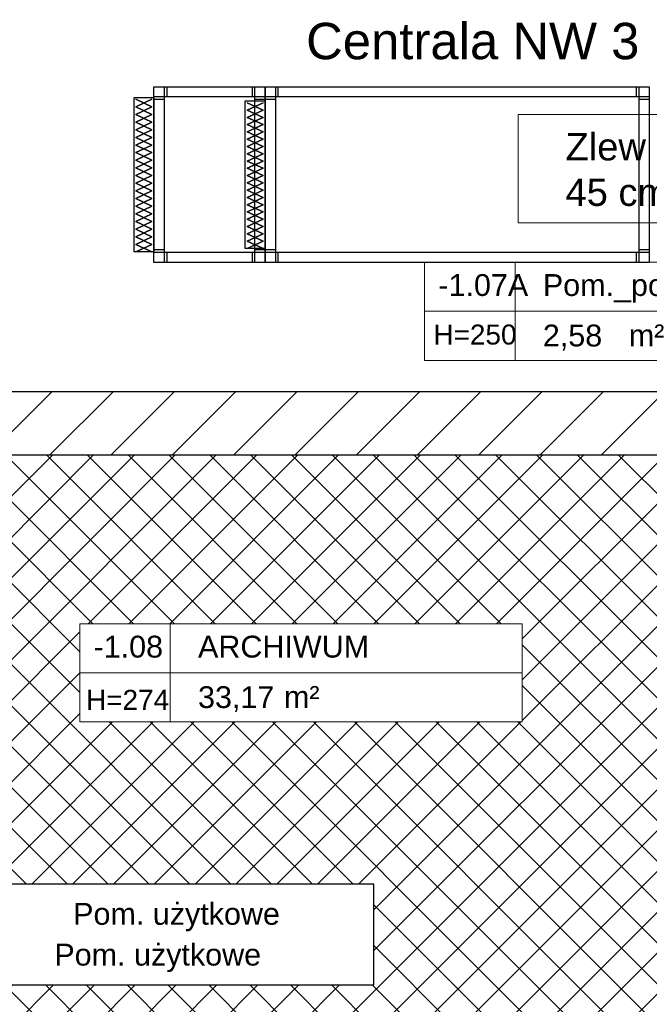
# Model space of a CAD drawing. Header units: millimetres. Extents: x 26866 to 1024070, y -428191 to 408885.
# Tile 122 of 248: x 179778 to 183239, y 400323 to 405735. Entities that reach past the tile are written whole.
import ezdxf

# ---------------------------------------------------------------- set-up
doc = ezdxf.new("R2010")
doc.units = ezdxf.units.MM
doc.header["$LTSCALE"] = 2
for name, color, linetype, lineweight in [('0_OPIS', 7, 'Continuous', 13), ('3DPLAN_A_TABELKA POMIESZCZEŃ', 7, 'Continuous', 0), ('A_KRESKOWANIE', 9, 'Continuous', 0), ('Opisy', 7, 'Continuous', 13), ('sturmień wentylacyjny', 140, 'Continuous', 25)]:
    doc.layers.add(name, color=color, linetype=linetype, lineweight=lineweight)
for name, color, linetype in [('3DPLAN_A_KRESKOWANIE 1', 253, 'Continuous'), ('3DPLAN_A_OPIS', 8, 'Continuous'), ('3DPLAN_A_POMIESZCZENIE NUMER', 100, 'Continuous'), ('3DPLAN_K_NOŚNA', 7, 'Continuous'), ('3DPLAN_K_OBRYS', 243, 'Continuous'), ('A_POMIESZCZENIE OPIS', 100, 'Continuous')]:
    doc.layers.add(name, color=color, linetype=linetype)
doc.styles.add('ARIAL', font='arial.ttf')
pattern_1 = [(45, (23044.838, -26883.88), (-16.83798, 16.83798), [])]

# ---------------------------------------------------------------- blocks, each defined once
blk = doc.blocks.new('tabelka dla tp')
at = {"layer": '3DPLAN_A_TABELKA POMIESZCZEŃ'}
for p, q in [((49.7, 54), (49.7, 0)), ((0, 27), (243.13, 27))]:
    blk.add_line(p, q, dxfattribs=at)
blk.add_lwpolyline([(0, 54), (243.13, 54), (243.13, 0), (0, 0)], close=True, dxfattribs=at)
at = {"layer": '3DPLAN_A_POMIESZCZENIE NUMER', "color": 7, "style": 'ARIAL'}
blk.add_attdef('NUMER', (2.23, 35.39), '', height=12, dxfattribs=at)
at = {"layer": 'A_POMIESZCZENIE OPIS', "insert": (112.2, 19.75), "char_height": 12, "width": 36.4122, "attachment_point": 1, "style": 'ARIAL'}
blk.add_mtext('{\\C7;m²}', dxfattribs=at)
at = {"layer": 'A_POMIESZCZENIE OPIS', "color": 7, "style": 'ARIAL'}
for tag, p in [('NAZWA', (51.73, 35.39)), ('POWIERZCHNIA', (51.06, 7.24))]:
    blk.add_attdef(tag, p, '', height=12, dxfattribs=at)
blk = doc.blocks.new('kondygnacja -1')
at = {"layer": '3DPLAN_A_KRESKOWANIE 1'}
h = blk.add_hatch(dxfattribs=at)
h.set_pattern_fill('ANSI31', color=256, scale=7.5, style=0)
h.set_pattern_definition(pattern_1)
h.paths.add_polyline_path([(26781.49, -24430.84), (26781.49, -25256.18), (26865.36, -25256.18), (26865.36, -25233.56), (27108.48, -25233.56), (27108.48, -25256.18), (27119.89, -25256.18), (27110.14, -25212.84), (26979.61, -25212.84), (26979.61, -25079.84), (27320.27, -25079.84), (27361.7, -25079.84), (27361.7, -25046.84), (26815.61, -25046.84), (26815.61, -24465.84), (27386.61, -24465.84), (27386.61, -24686.84), (27413.61, -24686.84), (27413.61, -24581.84), (27442.61, -24581.84), (27442.61, -24549.84), (27413.61, -24549.84), (27413.61, -24469.84), (27474.65, -24469.84), (27474.65, -24430.84), (26781.49, -24430.84)], is_closed=False)
h.paths.add_polyline_path([(27583.61, -25294.84), (27583.61, -25335.84), (27417.61, -25335.84), (27417.61, -25289.84), (27390.61, -25289.84), (27390.61, -25335.84), (27137.8, -25335.84), (27119.89, -25256.18), (27108.48, -25256.18), (27108.48, -25287.56), (26865.36, -25287.56), (26865.36, -25256.18), (26781.49, -25256.18), (26781.49, -25342.83), (26829.42, -25361.84), (27832.61, -25361.84), (27832.61, -25332.84), (27603.61, -25332.84), (27603.61, -25294.84), (27583.61, -25294.84)], is_closed=False)
h.paths.add_polyline_path([(27413.61, -24806.84), (27413.61, -24781.84), (27386.61, -24781.84), (27386.61, -24885.59), (27430.61, -24885.59), (27430.61, -24835.84), (27474.65, -24835.84), (27474.65, -24806.84)])
h.paths.add_polyline_path([(27386.61, -24885.59), (27386.61, -25046.84), (27361.7, -25046.84), (27361.7, -25079.84), (27390.61, -25079.84), (27390.61, -25174.84), (27417.61, -25174.84), (27417.61, -25079.84), (27476.61, -25079.84), (27476.61, -25061.87, -0.027881), (27475.03, -25050.84), (27438.61, -25050.84), (27438.61, -25033.84), (27430.61, -25033.84), (27430.61, -24885.59)])
h.paths.add_polyline_path([(27603.61, -25179.84), (27603.61, -25163.88), (27583.61, -25163.88), (27583.61, -25179.84)])
h.paths.add_polyline_path([(27603.61, -25142.2), (27583.61, -25142.2), (27583.61, -25163.88), (27603.61, -25163.88)])
h.paths.add_polyline_path([(27593.61, -24713.84), (27593.61, -24746.4), (27608.61, -24746.4), (27608.61, -24713.84)], flags=16)
h.paths.add_polyline_path([(27593.61, -25050.84), (27571.61, -25050.84), (27571.61, -25079.84), (27583.61, -25079.84), (27583.61, -25142.2), (27603.61, -25142.2), (27603.61, -25076.84), (27681.45, -25076.84), (27681.45, -25050.84), (27608.61, -25050.84), (27608.61, -24713.84), (27593.61, -24713.84), (27593.61, -24806.84), (27569.61, -24806.84), (27569.61, -24835.84), (27593.61, -24835.84)])
h.paths.add_polyline_path([(27559.81, -24818.11), (27559.81, -24794.06), (27579.81, -24794.06), (27579.81, -24818.11)])
h.paths.add_polyline_path([(27593.61, -24469.84), (27593.61, -24610.84), (27601.86, -24610.84), (27608.61, -24610.84), (27608.61, -24468.84), (27712.91, -24468.84), (27712.91, -24430.84), (27474.65, -24430.84), (27474.65, -24469.84), (27593.61, -24469.84)], is_closed=False)
h.paths.add_polyline_path([(28026.62, -24481.39, -0.865492), (28025.15, -24471.22), (28013.19, -24430.84), (27882.91, -24430.84), (27882.91, -24468.84), (27982.61, -24468.84), (27982.61, -24483.84), (27997.61, -24483.84), (27997.61, -24940.11), (28026.62, -24940.11)])
h.paths.add_polyline_path([(28054.61, -24476.84), (28069.61, -24476.84), (28069.61, -24417.84), (28073.99, -24417.84), (28073.99, -24372.84), (28050.08, -24372.84, -1), (28039.7, -24372.84), (28030.61, -24372.84), (28030.61, -24472.87, -0.363097), (28030.61, -24479.53), (28030.61, -24940.11), (28054.61, -24940.11)])
h.paths.add_polyline_path([(28096.61, -25047.84), (28069.61, -25047.84), (28069.61, -25032.84), (28054.61, -25032.84), (28054.61, -24994.11), (28030.61, -24994.11), (28030.61, -25076.84), (28096.61, -25076.84)])
h.paths.add_polyline_path([(27982.61, -25035.84), (27982.61, -25050.84), (27949.55, -25050.84), (27949.55, -25076.84), (28026.62, -25076.84), (28026.62, -24994.11), (27997.61, -24994.11), (27997.61, -25035.84)])
h.paths.add_polyline_path([(26999.57, -25327.07), (27025.14, -25327.07), (27025.14, -25347.07), (26999.57, -25347.07)], flags=16)
h = blk.add_hatch(dxfattribs=at)
h.set_pattern_fill('ANSI31', color=256, scale=7.5, style=0)
h.set_pattern_definition(pattern_1)
h.paths.add_polyline_path([(31677.49, -24430.84), (30214.87, -24430.84), (30214.87, -24470.84), (30429.61, -24470.84), (30429.61, -24477.84), (30447.61, -24477.84), (30447.61, -24818.84), (30476.61, -24818.84), (30476.61, -24470.84), (31012.61, -24470.84), (31012.61, -24478.84), (31079.61, -24478.84), (31079.61, -24470.84), (31638.61, -24470.84), (31638.61, -25036.84), (31079.61, -25036.84), (31079.61, -25028.84), (31012.61, -25028.84), (31012.61, -25036.84), (30611.38, -25036.84), (30611.38, -25072.84), (31023.61, -25072.84), (31034.61, -25082.84), (31034.61, -25330.84), (31023.61, -25340.84), (30831.4, -25340.84, -0.038531), (30832.58, -25356.18), (30832.58, -25371.84), (31079.61, -25371.84), (31079.61, -25072.84), (31638.61, -25072.84), (31638.61, -25943.84), (30832.58, -25943.84), (30832.58, -26009.84), (31677.49, -26009.84)])
h.paths.add_polyline_path([(30682.61, -26009.84), (30832.58, -26009.84), (30832.58, -25943.84), (30760.61, -25943.84), (30760.61, -25454.67), (30735.61, -25464.58), (30735.61, -25943.84), (30682.61, -25943.84)])
h.paths.add_polyline_path([(30679.61, -25371.84), (30735.61, -25371.84), (30735.61, -25464.58), (30760.61, -25454.67), (30760.61, -25371.84), (30832.58, -25371.84), (30832.58, -25356.18, 0.038531), (30831.4, -25340.84), (30679.61, -25340.84)])
h.paths.add_polyline_path([(30355.83, -25371.84), (30425.61, -25371.84), (30425.61, -25379.84), (30463.61, -25379.84), (30463.61, -25424.74), (30471.61, -25424.74), (30471.61, -25395.84), (30533.61, -25395.84), (30533.61, -25371.84), (30576.61, -25371.84), (30576.61, -25341.84), (30472.61, -25341.84), (30472.61, -25326.84), (30427.61, -25326.84), (30427.61, -25341.84), (30355.83, -25341.84)])
h.paths.add_polyline_path([(30456.61, -25936.84), (30425.61, -25936.84), (30425.61, -25945.84), (30380.61, -25945.84), (30380.61, -26009.84), (30512.61, -26009.84), (30512.61, -25943.84), (30466.61, -25943.84), (30466.61, -25712.84), (30456.61, -25712.84)])
h.paths.add_polyline_path([(28888.61, -25941.84), (28888.61, -26009.84), (29013.61, -26009.84), (29013.61, -25941.84)])
h.paths.add_polyline_path([(28591.17, -26009.84), (28591.17, -25944.84), (28547.61, -25944.84), (28547.61, -26009.84)])
h.paths.add_polyline_path([(28624.61, -25870.53), (28654.8, -25870.53), (28654.8, -25924.53), (28624.61, -25924.53), (28624.61, -25944.84), (28591.17, -25944.84), (28591.17, -26009.84), (28713.61, -26009.84), (28713.61, -25941.84), (28672.61, -25941.84), (28672.61, -25932.84), (28657.61, -25932.84), (28657.61, -25716.84), (28624.61, -25716.84)])
h.paths.add_polyline_path([(28372.61, -25944.84), (28328.61, -25944.84), (28328.61, -25907.84), (28282.61, -25907.84), (28282.61, -25944.84), (28248.61, -25944.84), (28248.61, -26009.84), (28372.61, -26009.84)])
h.paths.add_polyline_path([(28092.61, -25563.84), (28054.61, -25563.84), (28054.61, -25383.84), (28067.6, -25383.84), (28067.61, -25375.84), (28340.61, -25375.84), (28340.61, -25341.84), (28070.61, -25341.84), (28070.61, -25332.84), (28030.61, -25332.84), (28030.61, -25395.6), (28048.71, -25395.6), (28048.71, -25449.6), (28030.61, -25449.6), (28030.61, -26009.84), (28073.61, -26009.84), (28073.61, -25944.84), (28054.61, -25944.84), (28054.61, -25668.84), (28092.61, -25668.84)])
h.paths.add_polyline_path([(27949.61, -25495.75), (27949.61, -25507.75), (27983.29, -25507.75), (27983.29, -25521.75), (27949.61, -25521.75), (27949.61, -25531.84), (27999.61, -25531.84), (27999.61, -25934.84), (27982.61, -25934.84), (27982.61, -25942.84), (27947.61, -25942.84), (27947.61, -26009.84), (28026.62, -26009.84), (28026.62, -25449.6), (27999.61, -25449.6), (27999.61, -25463.84), (27949.61, -25463.84), (27949.61, -25481.75), (27983.29, -25481.75), (27983.29, -25495.75)])
h.paths.add_polyline_path([(27982.61, -25361.84), (27952.61, -25361.84), (27952.61, -25332.84), (28026.62, -25332.84), (28026.62, -25395.6), (27999.61, -25395.6), (27999.61, -25377.84), (27982.61, -25377.84)])
h.paths.add_polyline_path([(26818.61, -25892.84), (26781.49, -25892.84), (26781.49, -26009.84), (26894.54, -26009.84), (26894.54, -25942.84), (26830.61, -25942.84), (26830.61, -25930.84), (26818.61, -25930.84)])
h.paths.add_polyline_path([(26894.54, -26009.84), (27115.94, -26009.84), (27115.94, -25942.84), (26894.54, -25942.84)])
h.paths.add_polyline_path([(27115.94, -25942.84), (27115.94, -26009.84), (27466.61, -26009.84), (27466.61, -25942.84), (27427.61, -25942.84), (27427.61, -25933.84), (27384.61, -25933.84), (27384.61, -25942.84)])
h.paths.add_polyline_path([(27641.61, -25942.84), (27641.61, -26009.84), (27802.61, -26009.84), (27802.61, -25942.84)])
h.paths.add_polyline_path([(30621.1, -25040.47), (30688.37, -25040.47), (30688.37, -25072.87), (30621.1, -25072.87)], flags=24)
at = {"layer": 'A_KRESKOWANIE', "transparency": 33554687}
h = blk.add_hatch(dxfattribs=at)
h.set_pattern_fill('ANSI37', color=0, scale=5)
h.paths.add_polyline_path([(27386.61, -24885.59), (27386.61, -24774.2), (27315.88, -24734.34, -0.240219), (27386.61, -24688.45), (27386.61, -24686.84), (27386.61, -24465.84), (26815.61, -24465.84), (26815.61, -24756.34), (26852.61, -24756.34), (26852.61, -25009.84), (26979.61, -25009.84), (26979.61, -24932.84), (27247.61, -24798.84), (27247.61, -24885.59)])
h.paths.add_polyline_path([(27341.12, -24885.59), (27341.12, -24939.59), (27247.61, -24939.59), (27247.61, -24984.44), (27352.89, -24984.44), (27352.89, -25009.84), (27386.61, -25009.84), (27386.61, -24885.59)])
h.paths.add_polyline_path([(27352.89, -25009.84), (27352.89, -25035.23), (27247.61, -25035.23), (27247.61, -25046.84), (27386.61, -25046.84), (27386.61, -25009.84)])
h.paths.add_polyline_path([(27247.61, -25035.23), (27129.31, -25035.23), (27129.31, -25009.84), (27125.61, -25009.84), (27125.61, -25046.84), (27247.61, -25046.84)])
h.paths.add_polyline_path([(27125.61, -24939.59), (27247.61, -24939.59), (27247.61, -24984.44), (27129.31, -24984.44), (27129.31, -25009.84), (27125.61, -25009.84)])
h.paths.add_polyline_path([(27097.99, -24939.59), (27097.99, -24885.59), (27125.61, -24885.59), (27125.61, -24859.84), (26979.61, -24932.84), (26979.61, -25009.84), (27125.61, -25009.84), (27125.61, -24939.59)])
h.paths.add_polyline_path([(27247.61, -24885.59), (27247.61, -24798.84), (27125.61, -24859.84), (27125.61, -24885.59)])
h.paths.add_polyline_path([(26979.61, -25009.84), (26979.61, -25046.84), (27125.61, -25046.84), (27125.61, -25009.84)])
h.paths.add_polyline_path([(26852.61, -25009.84), (26852.61, -24756.34), (26815.61, -24756.34), (26815.61, -25046.84), (26979.61, -25046.84), (26979.61, -25009.84)])
h.paths.add_polyline_path([(26825.81, -24767.41), (26825.81, -24745.27), (26845.81, -24745.27), (26845.81, -24767.41)], flags=24)
h.paths.add_polyline_path([(27090.03, -24482.38), (27112.18, -24482.38), (27112.18, -24502.38), (27090.03, -24502.38)], flags=24)
h.paths.add_polyline_path([(26963.88, -24701.72), (27172.42, -24701.72), (27172.42, -24757.03), (26963.88, -24757.03)], flags=16)
h.paths.add_polyline_path([(27010.86, -24558.5), (27253.99, -24558.5), (27253.99, -24612.5), (27010.86, -24612.5)], flags=16)
h.paths.add_polyline_path([(27315.88, -24734.34), (27386.61, -24774.2), (27386.61, -24688.45, 0.240219)], flags=16)
h.paths.add_polyline_path([(26995.13, -24731.42), (27112.81, -24731.42), (27112.81, -24752.94), (26995.13, -24752.94)], flags=8)
h.paths.add_polyline_path([(27005.47, -24708.98), (27123.15, -24708.98), (27123.15, -24730.51), (27005.47, -24730.51)], flags=8)
h.paths.add_polyline_path([(27073.52, -24589.81), (27120.01, -24589.81), (27120.01, -24610.24), (27073.52, -24610.24)], flags=8)
h.paths.add_polyline_path([(27072.79, -24561.91), (27171.6, -24561.91), (27171.6, -24580.32), (27072.79, -24580.32)], flags=8)
h.paths.add_polyline_path([(27016.08, -24562.06), (27053.28, -24562.06), (27053.28, -24580.32), (27016.08, -24580.32)], flags=8)
h.paths.add_polyline_path([(27120.07, -24586.75), (27144.23, -24586.75), (27144.23, -24610.75), (27120.07, -24610.75)], flags=8)
h.paths.add_polyline_path([(27011.48, -24589.35), (27060.72, -24589.35), (27060.72, -24611.39), (27011.48, -24611.39)], flags=8)
h.paths.add_polyline_path([(27653.46, -24520.33), (27771.13, -24520.33), (27771.13, -24541.86), (27653.46, -24541.86)], flags=9)
at = {"layer": '3DPLAN_A_OPIS', "color": 1, "lineweight": 30}
blk.add_lwpolyline([(26963.88, -24757.03), (27172.42, -24757.03), (27172.42, -24701.72), (26963.88, -24701.72)], close=True, dxfattribs=at)
at = {"layer": '3DPLAN_K_NOŚNA'}
blk.add_line((27386.61, -24465.84), (26815.61, -24465.84), dxfattribs=at)
at = {"layer": '3DPLAN_K_OBRYS'}
blk.add_line((26781.49, -24430.84), (27661.49, -24430.84), dxfattribs=at)
at = {"layer": 'Opisy', "ltscale": 0.5}
blk.add_lwpolyline([(27251.79, -24338.15), (27487.85, -24338.15), (27487.85, -24278.56), (27251.79, -24278.56)], close=True, dxfattribs=at)
at = {"layer": '3DPLAN_A_OPIS', "color": 1, "lineweight": 30}
ref = blk.add_blockref('tabelka dla tp', (27200.39, -24413.74), dxfattribs=at)
ref.add_attrib('NUMER', '-1.07A', (27207.92, -24378.35), dxfattribs={"layer": '3DPLAN_A_POMIESZCZENIE NUMER', "color": 7, "height": 12, "style": 'ARIAL'})
ref.add_attrib('NAZWA', 'Pom._porządkowe', (27265.35, -24378.35), dxfattribs={"layer": 'A_POMIESZCZENIE OPIS', "color": 7, "height": 12, "style": 'ARIAL'})
ref.add_attrib('POWIERZCHNIA', '2,58', (27265.35, -24406.1), dxfattribs={"layer": 'A_POMIESZCZENIE OPIS', "color": 7, "height": 12, "style": 'ARIAL'})
at = {"layer": '3DPLAN_A_TABELKA POMIESZCZEŃ', "ltscale": 0.5}
ref = blk.add_blockref('tabelka dla tp', (27010.86, -24612.5), dxfattribs=at)
ref.add_attrib('NUMER', '-1.08', (27018.39, -24577.11), dxfattribs={"layer": '3DPLAN_A_POMIESZCZENIE NUMER', "color": 0, "height": 12, "style": 'ARIAL'})
ref.add_attrib('NAZWA', 'ARCHIWUM', (27075.82, -24577.11), dxfattribs={"layer": 'A_POMIESZCZENIE OPIS', "color": 0, "height": 12, "style": 'ARIAL'})
ref.add_attrib('POWIERZCHNIA', '33,17', (27075.82, -24604.86), dxfattribs={"layer": 'A_POMIESZCZENIE OPIS', "color": 0, "height": 12, "style": 'ARIAL'})
at = {"layer": '3DPLAN_A_OPIS', "color": 1, "lineweight": 30, "style": 'ARIAL'}
for tag, p in [('PRZESUNIĘCIE_WEJŚCIA', (27655.16, -24535.33)), ('WYŁĄCZONE', (27007.18, -24723.98)), ('Z_OPRACOWANIA', (26996.84, -24746.42)), ('WYŁĄCZONE', (30803.05, -24760.87)), ('Z_OPRACOWANIA', (30792.71, -24783.3)), ('WYŁĄCZONE', (28894.9, -24826.59)), ('Z_OPRACOWANIA', (28884.56, -24849.03)), ('POWIĘKSZENIE_WEJŚCIA', (28313.68, -25144.41)), ('POWIĘKSZENIE_WEJŚCIA', (29600.62, -25191.36)), ('POWIĘKSZENIE_WEJŚCIA', (28011.45, -25235.42)), ('WYŁĄCZONE', (29754.42, -25678.17)), ('Z_OPRACOWANIA', (29744.08, -25700.6)), ('WYJŚCIE_EWAKUACYJNE', (27763.79, -26106.07))]:
    blk.add_attdef(tag, p, '', height=12, dxfattribs=at)
at = {"layer": '3DPLAN_A_OPIS', "color": 0, "lineweight": 30, "style": 'ARIAL'}
for tag, p in [('UGUL_1', (29350.3, -24586.01)), ('UGUL_2', (29622.92, -24586.01)), ('UGUL_3', (29833.15, -24586.01))]:
    blk.add_attdef(tag, p, '', height=12, dxfattribs=at)
at = {"layer": '3DPLAN_A_TABELKA POMIESZCZEŃ', "color": 7, "ltscale": 0.5, "char_height": 11, "width": 59.2068, "attachment_point": 1, "style": 'ARIAL'}
for s, insert in [('H=250', (27205.18, -24394.06)), ('H=274', (27014.23, -24594.85))]:
    blk.add_mtext(s, dxfattribs=dict(at, insert=insert))
at = {"layer": '3DPLAN_A_TABELKA POMIESZCZEŃ', "ltscale": 0.5, "style": 'ARIAL'}
for tag, p in [('KURTYNA', (27861.91, -26064.85)), ('POWIETRZNA', (27861.91, -26084.56))]:
    blk.add_attdef(tag, p, '', height=12, dxfattribs=at)
at = {"layer": 'Opisy', "ltscale": 0.5, "insert": (27277.78, -24288.84), "char_height": 15, "width": 685.9992, "attachment_point": 1, "style": 'ARIAL'}
blk.add_mtext('Zlew na wysokości\\P45 cm', dxfattribs=at)

msp = doc.modelspace()

# ---------------------------------------------------------------- linework, layer by layer
for points in [[(181127.1, 405310.2), (180516.1, 405310.2), (180516.1, 405366.2), (181127.1, 405366.2), (181127.1, 405310.2)], [(180586.1, 405310.2), (180516.1, 405310.2), (180516.1, 405366.2), (180586.1, 405366.2), (180586.1, 405310.2)], [(180572.1, 404401.2), (180516.1, 404401.2), (180516.1, 405366.2), (180572.1, 405366.2), (180572.1, 404401.2)], [(180572.1, 405296.2), (180516.1, 405296.2), (180516.1, 405366.2), (180572.1, 405366.2), (180572.1, 405296.2)], [(181127.1, 405310.2), (181057.1, 405310.2), (181057.1, 405366.2), (181127.1, 405366.2), (181127.1, 405310.2)], [(181127.1, 404401.2), (181071.1, 404401.2), (181071.1, 405366.2), (181127.1, 405366.2), (181127.1, 404401.2)], [(181127.1, 405296.2), (181071.1, 405296.2), (181071.1, 405366.2), (181127.1, 405366.2), (181127.1, 405296.2)], [(183238.1, 405310.2), (181127.1, 405310.2), (181127.1, 405366.2), (183238.1, 405366.2), (183238.1, 405310.2)], [(181197.1, 405310.2), (181127.1, 405310.2), (181127.1, 405366.2), (181197.1, 405366.2), (181197.1, 405310.2)], [(181183.1, 404401.2), (181127.1, 404401.2), (181127.1, 405366.2), (181183.1, 405366.2), (181183.1, 404401.2)], [(181183.1, 405296.2), (181127.1, 405296.2), (181127.1, 405366.2), (181183.1, 405366.2), (181183.1, 405296.2)], [(183238.1, 405310.2), (183168.1, 405310.2), (183168.1, 405366.2), (183238.1, 405366.2), (183238.1, 405310.2)], [(183238.1, 404401.2), (183182.1, 404401.2), (183182.1, 405366.2), (183238.1, 405366.2), (183238.1, 404401.2)], [(183238.1, 405296.2), (183182.1, 405296.2), (183182.1, 405366.2), (183238.1, 405366.2), (183238.1, 405296.2)], [(180515.1, 404458.2), (180407.1, 404458.2), (180407.1, 405308.2), (180515.1, 405308.2), (180515.1, 404458.2)], [(180505.1, 405256.2), (180417.1, 405298.2), (180505.1, 405256.2)], [(180417.1, 405256.2), (180505.1, 405298.2), (180417.1, 405256.2)], [(181126.1, 404478.2), (181018.1, 404478.2), (181018.1, 405289.2), (181126.1, 405289.2), (181126.1, 404478.2)], [(181116.1, 405238.2), (181028.1, 405278.2), (181116.1, 405238.2)], [(181028.1, 405238.2), (181116.1, 405278.2), (181028.1, 405238.2)], [(180505.1, 405214.2), (180417.1, 405256.2), (180505.1, 405214.2)], [(180417.1, 405214.2), (180505.1, 405256.2), (180417.1, 405214.2)], [(181116.1, 405198.2), (181028.1, 405238.2), (181116.1, 405198.2)], [(181028.1, 405198.2), (181116.1, 405238.2), (181028.1, 405198.2)], [(180505.1, 405172.2), (180417.1, 405214.2), (180505.1, 405172.2)], [(180417.1, 405172.2), (180505.1, 405214.2), (180417.1, 405172.2)], [(180505.1, 405130.2), (180417.1, 405172.2), (180505.1, 405130.2)], [(180417.1, 405130.2), (180505.1, 405172.2), (180417.1, 405130.2)], [(181116.1, 405158.2), (181028.1, 405198.2), (181116.1, 405158.2)], [(181028.1, 405158.2), (181116.1, 405198.2), (181028.1, 405158.2)], [(180505.1, 405088.2), (180417.1, 405130.2), (180505.1, 405088.2)], [(180417.1, 405088.2), (180505.1, 405130.2), (180417.1, 405088.2)], [(181116.1, 405118.2), (181028.1, 405158.2), (181116.1, 405118.2)], [(181028.1, 405118.2), (181116.1, 405158.2), (181028.1, 405118.2)], [(181116.1, 405078.2), (181028.1, 405118.2), (181116.1, 405078.2)], [(181028.1, 405078.2), (181116.1, 405118.2), (181028.1, 405078.2)], [(180505.1, 405046.2), (180417.1, 405088.2), (180505.1, 405046.2)], [(180417.1, 405046.2), (180505.1, 405088.2), (180417.1, 405046.2)], [(181116.1, 405038.2), (181028.1, 405078.2), (181116.1, 405038.2)], [(181028.1, 405038.2), (181116.1, 405078.2), (181028.1, 405038.2)], [(180505.1, 405004.2), (180417.1, 405046.2), (180505.1, 405004.2)], [(180417.1, 405004.2), (180505.1, 405046.2), (180417.1, 405004.2)], [(180505.1, 404962.2), (180417.1, 405004.2), (180505.1, 404962.2)], [(180417.1, 404962.2), (180505.1, 405004.2), (180417.1, 404962.2)], [(181116.1, 404998.2), (181028.1, 405038.2), (181116.1, 404998.2)], [(181028.1, 404998.2), (181116.1, 405038.2), (181028.1, 404998.2)], [(180505.1, 404920.2), (180417.1, 404962.2), (180505.1, 404920.2)], [(180417.1, 404920.2), (180505.1, 404962.2), (180417.1, 404920.2)], [(181116.1, 404958.2), (181028.1, 404998.2), (181116.1, 404958.2)], [(181028.1, 404958.2), (181116.1, 404998.2), (181028.1, 404958.2)], [(181116.1, 404918.2), (181028.1, 404958.2), (181116.1, 404918.2)], [(181028.1, 404918.2), (181116.1, 404958.2), (181028.1, 404918.2)], [(180505.1, 404878.2), (180417.1, 404920.2), (180505.1, 404878.2)], [(180417.1, 404878.2), (180505.1, 404920.2), (180417.1, 404878.2)], [(181116.1, 404878.2), (181028.1, 404918.2), (181116.1, 404878.2)], [(181028.1, 404878.2), (181116.1, 404918.2), (181028.1, 404878.2)], [(180505.1, 404836.2), (180417.1, 404878.2), (180505.1, 404836.2)], [(180417.1, 404836.2), (180505.1, 404878.2), (180417.1, 404836.2)], [(181116.1, 404838.2), (181028.1, 404878.2), (181116.1, 404838.2)], [(181028.1, 404838.2), (181116.1, 404878.2), (181028.1, 404838.2)], [(181116.1, 404798.2), (181028.1, 404838.2), (181116.1, 404798.2)], [(181028.1, 404798.2), (181116.1, 404838.2), (181028.1, 404798.2)], [(180505.1, 404794.2), (180417.1, 404836.2), (180505.1, 404794.2)], [(180417.1, 404794.2), (180505.1, 404836.2), (180417.1, 404794.2)], [(180505.1, 404752.2), (180417.1, 404794.2), (180505.1, 404752.2)], [(180417.1, 404752.2), (180505.1, 404794.2), (180417.1, 404752.2)], [(181116.1, 404758.2), (181028.1, 404798.2), (181116.1, 404758.2)], [(181028.1, 404758.2), (181116.1, 404798.2), (181028.1, 404758.2)], [(180505.1, 404710.2), (180417.1, 404752.2), (180505.1, 404710.2)], [(180417.1, 404710.2), (180505.1, 404752.2), (180417.1, 404710.2)], [(181116.1, 404718.2), (181028.1, 404758.2), (181116.1, 404718.2)], [(181028.1, 404718.2), (181116.1, 404758.2), (181028.1, 404718.2)], [(180505.1, 404668.2), (180417.1, 404710.2), (180505.1, 404668.2)], [(180417.1, 404668.2), (180505.1, 404710.2), (180417.1, 404668.2)], [(181116.1, 404678.2), (181028.1, 404718.2), (181116.1, 404678.2)], [(181028.1, 404678.2), (181116.1, 404718.2), (181028.1, 404678.2)], [(181116.1, 404638.2), (181028.1, 404678.2), (181116.1, 404638.2)], [(181028.1, 404638.2), (181116.1, 404678.2), (181028.1, 404638.2)], [(180505.1, 404626.2), (180417.1, 404668.2), (180505.1, 404626.2)], [(180417.1, 404626.2), (180505.1, 404668.2), (180417.1, 404626.2)], [(180505.1, 404584.2), (180417.1, 404626.2), (180505.1, 404584.2)], [(180417.1, 404584.2), (180505.1, 404626.2), (180417.1, 404584.2)], [(181116.1, 404598.2), (181028.1, 404638.2), (181116.1, 404598.2)], [(181028.1, 404598.2), (181116.1, 404638.2), (181028.1, 404598.2)], [(180505.1, 404542.2), (180417.1, 404584.2), (180505.1, 404542.2)], [(180417.1, 404542.2), (180505.1, 404584.2), (180417.1, 404542.2)], [(181116.1, 404558.2), (181028.1, 404598.2), (181116.1, 404558.2)], [(181028.1, 404558.2), (181116.1, 404598.2), (181028.1, 404558.2)], [(180505.1, 404500.2), (180417.1, 404542.2), (180505.1, 404500.2)], [(180417.1, 404500.2), (180505.1, 404542.2), (180417.1, 404500.2)], [(181116.1, 404518.2), (181028.1, 404558.2), (181116.1, 404518.2)], [(181028.1, 404518.2), (181116.1, 404558.2), (181028.1, 404518.2)], [(181116.1, 404478.2), (181028.1, 404518.2), (181116.1, 404478.2)], [(181028.1, 404478.2), (181116.1, 404518.2), (181028.1, 404478.2)], [(180505.1, 404458.2), (180417.1, 404500.2), (180505.1, 404458.2)], [(180417.1, 404458.2), (180505.1, 404500.2), (180417.1, 404458.2)], [(180572.1, 404401.2), (180516.1, 404401.2), (180516.1, 404471.2), (180572.1, 404471.2), (180572.1, 404401.2)], [(181127.1, 404401.2), (181071.1, 404401.2), (181071.1, 404471.2), (181127.1, 404471.2), (181127.1, 404401.2)], [(181183.1, 404401.2), (181127.1, 404401.2), (181127.1, 404471.2), (181183.1, 404471.2), (181183.1, 404401.2)], [(183238.1, 404401.2), (183182.1, 404401.2), (183182.1, 404471.2), (183238.1, 404471.2), (183238.1, 404401.2)], [(181127.1, 404401.2), (180516.1, 404401.2), (180516.1, 404457.2), (181127.1, 404457.2), (181127.1, 404401.2)], [(180586.1, 404401.2), (180516.1, 404401.2), (180516.1, 404457.2), (180586.1, 404457.2), (180586.1, 404401.2)], [(181127.1, 404401.2), (181057.1, 404401.2), (181057.1, 404457.2), (181127.1, 404457.2), (181127.1, 404401.2)], [(183238.1, 404401.2), (181127.1, 404401.2), (181127.1, 404457.2), (183238.1, 404457.2), (183238.1, 404401.2)], [(181197.1, 404401.2), (181127.1, 404401.2), (181127.1, 404457.2), (181197.1, 404457.2), (181197.1, 404401.2)], [(183238.1, 404401.2), (183168.1, 404401.2), (183168.1, 404457.2), (183238.1, 404457.2), (183238.1, 404401.2)]]:
    msp.add_lwpolyline(points)

# ---------------------------------------------------------------- block references
at = {"layer": '0_OPIS'}
ref = msp.add_blockref('kondygnacja -1', (-90000, 648000), dxfattribs=dict(at, xscale=10, yscale=10, zscale=10))
ref.add_attrib('Z_OPRACOWANIA', 'Pom. użytkowe', (179968.4, 400535.8), dxfattribs={"layer": '3DPLAN_A_OPIS', "color": 1, "lineweight": 30, "height": 120, "style": 'ARIAL'})
ref.add_attrib('WYŁĄCZONE', 'Pom. użytkowe', (180071.8, 400760.2), dxfattribs={"layer": '3DPLAN_A_OPIS', "color": 1, "lineweight": 30, "height": 120, "style": 'ARIAL'})

# ---------------------------------------------------------------- texts
at = {"layer": 'sturmień wentylacyjny', "color": 211, "insert": (181352.2, 405717.9), "char_height": 200, "width": 14880, "attachment_point": 1, "style": 'ARIAL'}
msp.add_mtext('Centrala NW 3 ', dxfattribs=at)

doc.saveas('drawing.dxf')
